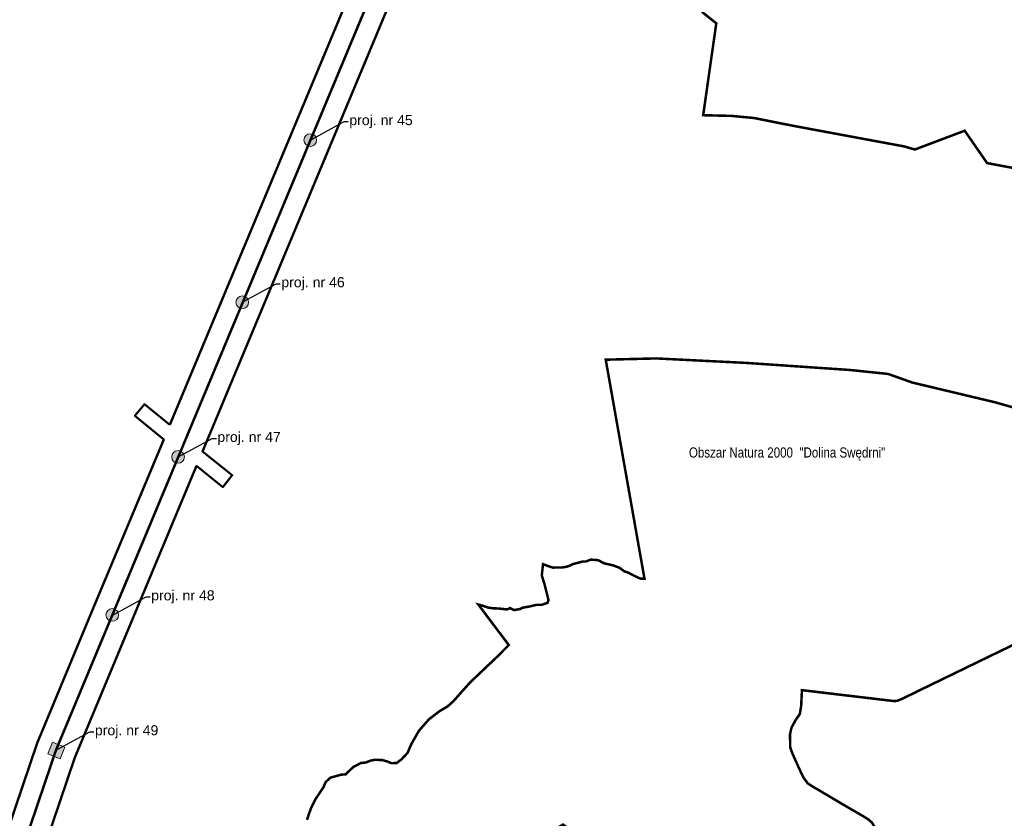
# Model space of a CAD drawing. Header units: metres. Extents: x 6442561 to 6528666, y 5729610 to 6030272.
# Tile 19 of 51: x 6512601 to 6514553, y 5739617 to 5741200. Entities that reach past the tile are written whole.
import ezdxf
from ezdxf import colors
from ezdxf.entities.mleader import LeaderData, LeaderLine
from ezdxf.math import Vec2, Vec3

# ---------------------------------------------------------------- set-up
doc = ezdxf.new("R2010")
doc.units = ezdxf.units.M
doc.linetypes.add('ACAD_ISO10W100', pattern=[18, 12, -3, 0, -3])
doc.layers.get('0').update_dxf_attribs({"lineweight": 0})
for name, color, linetype, lineweight in [('#Podkład', 7, 'Continuous', 0), ('@opis słupów', 1, 'Continuous', 15), ('@Oś linii poglądowa', 1, 'Continuous', 15), ('@słupy', 1, 'Continuous', 0), ('_NATURA2000', 94, 'Continuous', 15), ('_NATURA2000 opis', 94, 'Continuous', 15), ('_zakres', 4, 'Continuous', 20), ('EI_Gminy_granice', 6, 'Continuous', 40)]:
    doc.layers.add(name, color=color, linetype=linetype, lineweight=lineweight)
doc.styles.add('Arial Narrow', font='ARIALN.TTF')
doc.styles.get("Standard").update_dxf_attribs({"font": 'arial.ttf'})

# ---------------------------------------------------------------- blocks, each defined once
blk = doc.blocks.new('*U2')
at = {"lineweight": 30}
h = blk.add_hatch(color=0, dxfattribs=at)
h.dxf.hatch_style = 1
h.paths.add_polyline_path([(-29.8, -1.2, 1), (30.1, -1.2, 1)])
at = {"layer": '#Podkład', "color": 0, "linetype": 'Continuous'}
blk.add_circle((0.2, -1.2), 30, dxfattribs=at)
blk = doc.blocks.new('*U3')
at = {"layer": '#Podkład', "linetype": 'Continuous', "transparency": 33554687}
h = blk.add_hatch(color=0, dxfattribs=at)
h.dxf.hatch_style = 1
h.paths.add_polyline_path([(-20.6, 18.2), (20.9, 18.2), (20.9, -20.7), (-20.6, -20.7)])
at = {"color": 0}
blk.add_lwpolyline([(-20.6, 18.2), (20.9, 18.2), (20.9, -20.7), (-20.6, -20.7)], close=True, dxfattribs=at)
at = {"layer": '@słupy', "color": 0, "linetype": 'Continuous'}
blk.add_lwpolyline([(-20.6, 18.2), (20.9, 18.2), (20.9, -20.7), (-20.6, -20.7)], close=True, dxfattribs=at)

msp = doc.modelspace()

# ---------------------------------------------------------------- linework, layer by layer
at = {"layer": '@Oś linii poglądowa', "color": 1, "linetype": 'ACAD_ISO10W100', "ltscale": 0.2, "const_width": 5, "flags": 128}
msp.add_lwpolyline([(6520655.8, 5751552.6), (6520642.5, 5751551.6), (6520549.1, 5751575.6), (6520306.8, 5751481.5), (6518865.6, 5749610.1), (6516989.9, 5747175.6), (6514483.7, 5744092.7), (6512784.3, 5740019.6), (6512672.7, 5739752), (6511867.2, 5737372.6), (6509563.2, 5735877.4), (6509542.3, 5735627), (6509411.4, 5735624.6), (6509263.7, 5735683.3), (6509130.5, 5735602), (6508936.8, 5735129.9), (6508277.2, 5733553.1), (6508161.6, 5733276.4), (6507841.4, 5732801), (6507319, 5732791.4), (6507271.8, 5732778.7)], dxfattribs=at)
at = {"layer": '_NATURA2000', "color": 7, "ltscale": 0.5, "const_width": 5, "flags": 128}
for points in [[(6514686.3, 5740884.7), (6514518.9, 5740916.2), (6514474.5, 5740980.4), (6514460, 5740974.9), (6514438, 5740966.6), (6514422.4, 5740960.7), (6514375.8, 5740943.1), (6514372.7, 5740944), (6514369.5, 5740944.9), (6514354.2, 5740949.3), (6514316.4, 5740956.3), (6514169.7, 5740983.5), (6514136.1, 5740989.8), (6514126.9, 5740991.6), (6514115, 5740993.9), (6514083.7, 5741000.2), (6514057, 5741005.5), (6514025.3, 5741008.5), (6514013.4, 5741009.7), (6513956, 5741011.1), (6513960.5, 5741042.4), (6513971.2, 5741117.8), (6513982, 5741193.3), (6513953.5, 5741216)], [(6513170.5, 5739614.1), (6513177.9, 5739635.8), (6513186.9, 5739654.4), (6513203, 5739678.5), (6513207.6, 5739689.1), (6513216.9, 5739697.6), (6513228.4, 5739700.9), (6513237.8, 5739703.6), (6513247.2, 5739704.3), (6513257.1, 5739713.9), (6513262.8, 5739719.2), (6513272.1, 5739724), (6513277.3, 5739726.7), (6513287.8, 5739727.9), (6513295.6, 5739731.2), (6513303.5, 5739732.9), (6513310.3, 5739733), (6513319.8, 5739732.6), (6513330.3, 5739729.6), (6513337.7, 5739726.5), (6513348.2, 5739726.7), (6513357.5, 5739733.6), (6513369.9, 5739746.9), (6513377.6, 5739764.8), (6513392.4, 5739790.7), (6513412, 5739813.1), (6513433.3, 5739829.6), (6513448.9, 5739838.7), (6513460.3, 5739848.9), (6513493.4, 5739886), (6513547.8, 5739937.7), (6513570.6, 5739960.6), (6513510.2, 5740040.9), (6513517.9, 5740038.9), (6513529.8, 5740034.8), (6513539, 5740033.6), (6513551.6, 5740033), (6513562.1, 5740031.8), (6513567, 5740031.2), (6513573.2, 5740034), (6513581, 5740029.9), (6513593.5, 5740032.2), (6513597, 5740034.4), (6513613.1, 5740037.4), (6513625.6, 5740040.4), (6513636.1, 5740040.5), (6513647.2, 5740044.1), (6513649.3, 5740049.8), (6513641.1, 5740082.5), (6513636, 5740098.6), (6513638.5, 5740121), (6513651.1, 5740116.3), (6513658.2, 5740114.2), (6513665.2, 5740114.3), (6513671.5, 5740114.4), (6513677.1, 5740114.5), (6513685.4, 5740116), (6513692.4, 5740118.2), (6513697.2, 5740121.1), (6513706.3, 5740123.3), (6513716.8, 5740126.2), (6513723.8, 5740126.3), (6513732.8, 5740130), (6513741.2, 5740129.4), (6513748.2, 5740128.8), (6513759.5, 5740122.6), (6513777, 5740118.7), (6513789.7, 5740114), (6513800.3, 5740106.4), (6513805.2, 5740105.1), (6513821.4, 5740096.9), (6513832, 5740092.1), (6513839.6, 5740092.3), (6513762.8, 5740526.4), (6513863, 5740528.9), (6513953.1, 5740524.4), (6513958.8, 5740524.1), (6514041.6, 5740520), (6514174.8, 5740510.9), (6514246.9, 5740506), (6514319.1, 5740498.5), (6514323.1, 5740498), (6514370.1, 5740481.2), (6514534.8, 5740441.9), (6514595.3, 5740424.6)]]:
    msp.add_lwpolyline(points, dxfattribs=at)
at = {"layer": 'EI_Gminy_granice', "linetype": 'ACAD_ISO10W100', "ltscale": 0.5, "const_width": 5, "flags": 128}
msp.add_lwpolyline([(6509049.5, 5736527), (6509069.8, 5736549), (6509069, 5736553.1), (6509191.2, 5736658), (6509098.7, 5736769.3), (6509131.7, 5736797), (6509268.5, 5736911.9), (6509359.7, 5736800.7), (6509410.3, 5736845.9), (6509457.1, 5736887.7), (6509481.1, 5736858.1), (6509542, 5736783), (6509559.9, 5736807), (6509577.1, 5736828.5), (6509596.5, 5736854.7), (6509604.5, 5736867.2), (6509613.4, 5736878.1), (6509619.3, 5736885.3), (6509627.6, 5736898.1), (6509643.3, 5736923), (6509651, 5736936.6), (6509658.6, 5736950), (6509672.9, 5736975.2), (6509681.5, 5736986.9), (6509683.1, 5736989.5), (6509682.3, 5736998.3), (6509681.6, 5737010.1), (6509676.7, 5737038.7), (6509677.3, 5737049.5), (6509680.1, 5737056.7), (6509683.1, 5737059.8), (6509692.5, 5737064.1), (6509706.1, 5737070), (6509732.1, 5737081.3), (6509742.4, 5737086.3), (6509755.8, 5737099), (6509762.8, 5737104.6), (6509778.1, 5737115.5), (6509782.2, 5737119), (6509796.6, 5737138.3), (6509804, 5737148.7), (6509812.8, 5737159.6), (6509822.6, 5737173), (6509829.3, 5737184.9), (6509836.3, 5737196.3), (6509844.2, 5737203.8), (6509855.3, 5737210.4), (6509860.9, 5737211.1), (6509868.5, 5737209.9), (6509876.7, 5737208.2), (6509880.1, 5737209.1), (6509883.5, 5737211.7), (6509885, 5737216.6), (6509885.1, 5737223.8), (6509885.8, 5737235.6), (6509886.8, 5737249.5), (6509891.4, 5737259.8), (6509901.1, 5737268.4), (6509912.2, 5737273.8), (6509882.9, 5737308.8), (6509886.7, 5737328.9), (6509881, 5737345.8), (6509876.2, 5737352.2), (6509840, 5737363.4), (6509795.5, 5737404.2), (6509795.5, 5737409.1), (6509795.5, 5737429), (6509802.8, 5737434), (6509815.6, 5737442.8), (6509835.3, 5737458.1), (6509842.5, 5737475.9), (6509847.5, 5737486.4), (6509858.2, 5737508.8), (6509864.5, 5737522.1), (6509869.8, 5737533.7), (6509878.1, 5737551.4), (6509885.1, 5737574.4), (6509969.3, 5737499), (6509986.1, 5737484.1), (6509986.7, 5737480.9), (6509989.8, 5737467.5), (6510029.6, 5737493.4), (6510028.1, 5737512.4), (6510025.6, 5737522.3), (6510021.1, 5737533.4), (6510014.7, 5737543.2), (6510006.9, 5737551.1), (6509997.8, 5737556.6), (6509987.9, 5737561.5), (6509978.8, 5737565.8), (6509971.1, 5737571.4), (6509965.8, 5737578.2), (6509960, 5737589.1), (6509956.1, 5737598.4), (6509952.1, 5737606.6), (6509947.3, 5737613.5), (6509942.2, 5737620.6), (6509939.1, 5737626.7), (6509938.8, 5737632.6), (6509942.3, 5737637.8), (6509949.7, 5737640.6), (6509962.9, 5737642), (6509986.4, 5737646.2), (6510012.9, 5737657), (6510018.7, 5737655.7), (6510028.9, 5737655), (6510040.2, 5737658.9), (6510046.9, 5737664.7), (6510051.5, 5737675.1), (6510052.6, 5737686.5), (6510053.1, 5737698.2), (6510051.8, 5737705), (6510046.8, 5737715.1), (6510043.1, 5737724.9), (6510042.1, 5737733.1), (6510044.7, 5737744), (6510048.6, 5737755.3), (6510049.2, 5737764.3), (6510049.2, 5737776), (6510049.6, 5737783.6), (6510052.3, 5737788.6), (6510056.7, 5737788.8), (6510069, 5737782.5), (6510085.6, 5737780), (6510096.4, 5737773.7), (6510099.2, 5737768.5), (6510099.3, 5737756.6), (6510093.8, 5737750.9), (6510082.8, 5737748.6), (6510073.3, 5737749.3), (6510066.2, 5737747.5), (6510062.5, 5737743.7), (6510060.6, 5737735.4), (6510064, 5737720.7), (6510070.2, 5737709.6), (6510080.6, 5737692.6), (6510088.5, 5737686.1), (6510098.4, 5737681.8), (6510107.1, 5737683.2), (6510115.1, 5737691.2), (6510115.5, 5737699.3), (6510115.7, 5737719), (6510156.5, 5737731), (6510225.3, 5737794.5), (6510217.3, 5737809.8), (6510215.8, 5737819.1), (6510218.9, 5737827.5), (6510229.5, 5737836.3), (6510235.7, 5737841.7), (6510243.7, 5737848.4), (6510253.5, 5737851.9), (6510262.8, 5737859), (6510269.3, 5737863.9), (6510266.5, 5737883), (6510265, 5737889.3), (6510259.1, 5737892.9), (6510247.9, 5737895.5), (6510239.2, 5737897.4), (6510233.2, 5737903.7), (6510230.3, 5737916), (6510231.4, 5737923), (6510234.4, 5737930.5), (6510239.1, 5737944.3), (6510244.5, 5737944.7), (6510253.2, 5737941.4), (6510261, 5737943.7), (6510266.2, 5737949.9), (6510267.9, 5737955.4), (6510271.2, 5737965.9), (6510274.3, 5737975.6), (6510276.2, 5737989.4), (6510274.2, 5738000.9), (6510270.8, 5738013.3), (6510269.7, 5738021.8), (6510271.3, 5738027.9), (6510276, 5738030.2), (6510278.8, 5738029.8), (6510281.6, 5738029.4), (6510289.3, 5738023.4), (6510295.8, 5738021.8), (6510298.5, 5738021.1), (6510303.1, 5738021.2), (6510307.1, 5738024.1), (6510308.3, 5738026.3), (6510311.1, 5738031.6), (6510315.4, 5738041), (6510320.4, 5738047), (6510327.3, 5738049), (6510330.6, 5738049.1), (6510335.3, 5738049.1), (6510344.5, 5738046.3), (6510358.6, 5738039.6), (6510360.9, 5738038.4), (6510372.9, 5738033.9), (6510379.8, 5738031.3), (6510390.9, 5738027.4), (6510396.6, 5738025.4), (6510411.3, 5738022.1), (6510418.2, 5738020.6), (6510429.4, 5738017), (6510434.5, 5738015.4), (6510447.8, 5738014.7), (6510455.4, 5738014.3), (6510459.4, 5738016.9), (6510462.9, 5738023.4), (6510462.3, 5738031.7), (6510462.2, 5738042.5), (6510460, 5738052.7), (6510454.8, 5738062.8), (6510447.9, 5738069.5), (6510441.1, 5738074.5), (6510430.1, 5738080.5), (6510418.5, 5738086.6), (6510407.4, 5738091.6), (6510397.7, 5738099.3), (6510394.4, 5738105.9), (6510395.6, 5738114.4), (6510398.7, 5738122.9), (6510404.9, 5738130.8), (6510411.6, 5738138.2), (6510420, 5738142.7), (6510426.5, 5738146.3), (6510430.1, 5738148.3), (6510438.9, 5738151.8), (6510447.2, 5738151.2), (6510450.3, 5738147.5), (6510452.1, 5738138.4), (6510454.4, 5738131.6), (6510463.3, 5738126.5), (6510471.5, 5738119.3), (6510473.5, 5738111), (6510474.3, 5738103.5), (6510472.9, 5738089.6), (6510472.5, 5738083.3), (6510474.8, 5738077.9), (6510480.1, 5738075.1), (6510488.7, 5738077.6), (6510497.8, 5738083.1), (6510504.8, 5738090), (6510510, 5738094.3), (6510515.6, 5738094.9), (6510524.3, 5738091.4), (6510528.5, 5738088.6), (6510533.8, 5738085.1), (6510544.2, 5738079.5), (6510556.8, 5738075.9), (6510569.9, 5738072.7), (6510572.1, 5738071.2), (6510578.2, 5738066.8), (6510584.9, 5738058.8), (6510589.7, 5738047.4), (6510592.5, 5738042.5), (6510598.1, 5738039.3), (6510607.9, 5738033.5), (6510615.1, 5738026.3), (6510626.1, 5738006), (6510631.6, 5738000.6), (6510638.1, 5737999.6), (6510645, 5738003.7), (6510650.9, 5738008.6), (6510662, 5738017.6), (6510669, 5738023.3), (6510670, 5738030.9), (6510667.6, 5738037.7), (6510662.9, 5738044.9), (6510655.5, 5738052.9), (6510646.9, 5738061.8), (6510644.4, 5738065.8), (6510645, 5738069.5), (6510650.1, 5738071.1), (6510661.1, 5738067.2), (6510671.2, 5738061.7), (6510678.5, 5738061.2), (6510685.4, 5738065.9), (6510688.6, 5738074.9), (6510688.8, 5738084.5), (6510690.1, 5738094.3), (6510694, 5738103.6), (6510699.2, 5738110.5), (6510705.2, 5738114), (6510708.3, 5738111.1), (6510709, 5738105.8), (6510707.2, 5738098.7), (6510707.1, 5738093.7), (6510709.8, 5738088.5), (6510715.7, 5738083.6), (6510723.3, 5738082.9), (6510733.8, 5738086.7), (6510741.5, 5738093.3), (6510743.5, 5738095.4), (6510750.5, 5738103), (6510760.5, 5738097.5), (6510767.7, 5738093.8), (6510771.2, 5738091.9), (6510783.9, 5738089.7), (6510788.6, 5738089.1), (6510797.7, 5738088.1), (6510804.6, 5738086.7), (6510816.4, 5738084.3), (6510824.4, 5738082.5), (6510837.2, 5738079.6), (6510850.1, 5738074.4), (6510858.5, 5738069.1), (6510864.4, 5738060.8), (6510869.8, 5738047.4), (6510877.2, 5738039.1), (6510887.9, 5738032.4), (6510898.3, 5738030.3), (6510906.1, 5738028.7), (6510917, 5738033), (6510921.6, 5738040.2), (6510922.4, 5738050.7), (6510921.2, 5738062.8), (6510917.1, 5738073.1), (6510915, 5738082.7), (6510906.5, 5738081.4), (6510907.6, 5738093.8), (6510907.4, 5738097), (6510903.4, 5738095.6), (6510901.8, 5738097.6), (6510906, 5738112.5), (6510911.4, 5738129.1), (6510910.3, 5738135.7), (6510914.7, 5738133.4), (6510917.8, 5738136.5), (6510924.8, 5738140.3), (6510943.3, 5738142.6), (6510955.9, 5738142.3), (6510965, 5738137.8), (6510968.9, 5738130.3), (6510984.5, 5738102), (6511069.6, 5738124.6), (6511084.8, 5738171.9), (6511138.7, 5738181.7), (6511286.2, 5738213.4), (6511310.7, 5738218.7), (6511345.7, 5738242.9), (6511348.6, 5738241.1), (6511364.7, 5738227.5), (6511380.4, 5738210.2), (6511384.8, 5738198.3), (6511387, 5738186.6), (6511387.6, 5738176.8), (6511387.2, 5738160), (6511388.2, 5738148.9), (6511393.1, 5738137.3), (6511470, 5738062.9), (6511488.9, 5738054.1), (6511512.4, 5738062.9), (6511534.9, 5738053.6), (6511543.9, 5738080.4), (6511547.2, 5738090.6), (6511551.9, 5738104.6), (6511553.8, 5738105.9), (6511569.9, 5738117.8), (6511614.5, 5738131.1), (6511673.9, 5738137.6), (6511694.5, 5738182.8), (6511727.3, 5738190.6), (6511748.5, 5738177.8), (6511760.9, 5738242.8), (6511763.6, 5738245.2), (6511780.3, 5738260), (6511835.2, 5738268.8), (6511841.7, 5738266.6), (6511872.9, 5738260.6), (6511907.1, 5738268.6), (6511932.1, 5738259.4), (6511929.5, 5738250.3), (6511921.7, 5738229.6), (6511917.8, 5738214.3), (6511915, 5738198.7), (6511912.5, 5738180.9), (6511912.4, 5738165.3), (6511912.7, 5738158.6), (6511914.8, 5738152.3), (6511924.1, 5738131.8), (6511932.6, 5738119.9), (6512026.8, 5738184.4), (6512148.7, 5738245.2), (6512239.4, 5738291.5), (6512387.3, 5738367), (6512428.3, 5738408), (6512470.5, 5738455.7), (6512521.1, 5738512.9), (6512655.9, 5738665.5), (6512731.4, 5738753.4), (6512785.2, 5738817), (6512931.6, 5738977.6), (6513008.4, 5739070.8), (6513010.7, 5739073.5), (6513019.6, 5739083.9), (6513029.8, 5739095.7), (6513035.2, 5739101.8), (6513037.7, 5739104.7), (6513040, 5739107.4), (6513044.6, 5739112.7), (6513053.3, 5739122.9), (6513061.8, 5739132.7), (6513066.8, 5739138.4), (6513071.3, 5739143.6), (6513082.2, 5739156.3), (6513088.6, 5739163.7), (6513093.3, 5739169.1), (6513097.9, 5739174.5), (6513103.1, 5739180.5), (6513113.5, 5739192.5), (6513123.3, 5739203.9), (6513131.1, 5739212.9), (6513142.7, 5739226.3), (6513144.7, 5739228.6), (6513154.8, 5739238.7), (6513165.5, 5739249.4), (6513178.3, 5739262.2), (6513199.9, 5739283.7), (6513211, 5739294.9), (6513222.4, 5739306.2), (6513244.1, 5739327.9), (6513271.2, 5739355), (6513283.5, 5739367.2), (6513302.6, 5739385.7), (6513305, 5739388.1), (6513312.9, 5739396.1), (6513373.7, 5739430.9), (6513378.3, 5739433.5), (6513380.4, 5739434.7), (6513385.2, 5739437.4), (6513421.2, 5739457.9), (6513426.4, 5739460.9), (6513478.4, 5739490.5), (6513493.1, 5739499.1), (6513546.9, 5739529.8), (6513678.1, 5739604.7), (6513818.4, 5739503), (6513870.3, 5739465.4), (6513877.7, 5739460.1), (6513865.7, 5739442.1), (6513858, 5739430.7), (6513824.6, 5739382.5), (6513864.8, 5739353.7), (6513885.1, 5739339.1), (6513980.9, 5739269.9), (6513992.5, 5739262.7), (6514364, 5738997.7), (6514370.4, 5739000), (6514420.3, 5739011.4), (6514445.8, 5739009.9), (6514460.1, 5739009.8), (6514475.6, 5739010.4), (6514490.4, 5739014.3), (6514503.8, 5739021.7), (6514524.9, 5739034.7), (6514536.4, 5739038.8), (6514554.7, 5739041.3), (6514578.5, 5739042.7), (6514597, 5739043.4), (6514608.7, 5739046.6), (6514633.2, 5739061.8), (6514635.4, 5739060.2), (6514643, 5739067.4), (6514646.5, 5739064.9), (6514687.5, 5739035.1), (6514831.4, 5738934.6), (6514857.5, 5739037.2), (6514831.5, 5739046.4), (6514774.3, 5739060.3), (6514752.4, 5739068.4), (6514731.2, 5739079.2), (6514649.4, 5739124.8), (6514611.9, 5739145.8), (6514551.9, 5739216.9), (6514538.9, 5739232.3), (6514475.2, 5739325.3), (6514464.7, 5739340.7), (6514459.5, 5739344.9), (6514416, 5739380.3), (6514411.7, 5739383.8), (6514400.7, 5739394.7), (6514371.6, 5739423.3), (6514352.3, 5739442.6), (6514341.3, 5739465.1), (6514319.4, 5739477), (6514309.5, 5739478.5), (6514298.5, 5739476.7), (6514289, 5739473.2), (6514278.9, 5739465.6), (6514269.1, 5739474.7), (6514252.6, 5739489.5), (6514234.8, 5739508), (6514219.6, 5739533.2), (6514275.4, 5739532.4), (6514286.1, 5739551.4), (6514297.3, 5739570.2), (6514305.9, 5739584.7), (6514294.3, 5739602.7), (6514290.6, 5739608.6), (6514284, 5739614.5), (6514271.6, 5739622.3), (6514245.6, 5739637.3), (6514243, 5739638.9), (6514235, 5739643.5), (6514201.6, 5739663.3), (6514169.2, 5739682.5), (6514163.3, 5739686.5), (6514160.9, 5739689.7), (6514158.8, 5739692.5), (6514155.1, 5739697.6), (6514146.5, 5739715.3), (6514133.8, 5739743.7), (6514132.2, 5739747.3), (6514128.5, 5739758.3), (6514128.2, 5739784.2), (6514131.2, 5739797.1), (6514139.2, 5739811.7), (6514147.6, 5739823.9), (6514150.3, 5739839.8), (6514151.8, 5739871.2), (6514156.2, 5739870.7), (6514240.7, 5739860.6), (6514245.4, 5739860.1), (6514319.4, 5739851.3), (6514334, 5739849.6), (6514340.8, 5739850.1), (6514351, 5739854.3), (6514377.8, 5739867.3), (6514380.9, 5739868.9), (6514427, 5739891.3), (6514526.5, 5739939.6), (6514574.6, 5739962.9), (6514579.3, 5739965.2), (6514577.6, 5739969.8), (6514630.2, 5739995.8), (6514636.8, 5739995), (6514642.6, 5739991.6), (6514678.6, 5739965.3), (6514682.1, 5739962.5), (6514697, 5739950.8), (6514703.3, 5739946.7), (6514712.7, 5739942.4), (6514715.2, 5739942.1), (6514729, 5739942.9), (6514743.6, 5739944.3), (6514751.6, 5739952.3), (6514763.6, 5739964.8), (6514772.8, 5739978.5), (6514773.9, 5739989.9), (6514808.4, 5740086.9), (6514827.1, 5740134.5), (6514845, 5740178.6), (6514871.3, 5740243.6), (6514873.6, 5740247.2), (6514877, 5740248.9), (6514880.4, 5740248.5), (6514883.8, 5740249.1), (6514885.9, 5740250.3), (6514888.3, 5740252.1), (6514896, 5740258.5), (6514905.8, 5740262.7), (6514916.3, 5740263.8), (6514930.3, 5740266), (6514956.8, 5740270.3), (6515004, 5740277.9), (6515011, 5740279), (6515073.5, 5740289.1), (6515078.9, 5740290), (6515093.5, 5740292.4), (6515120.8, 5740296.7), (6515156.8, 5740302.6), (6515166.9, 5740307.5), (6515169.5, 5740309.9), (6515171.9, 5740312), (6515176, 5740315.7), (6515184.4, 5740325.9), (6515190.9, 5740337.8), (6515193.7, 5740348.5), (6515194.5, 5740362.9), (6515193, 5740374.5), (6515186, 5740403.4), (6515168.4, 5740475.8), (6515168.2, 5740484.8), (6515173.3, 5740493.3), (6515179.9, 5740501.4), (6515193.1, 5740512.1), (6515217.1, 5740528.1), (6515232.5, 5740536.7), (6515285.8, 5740566.5), (6515290, 5740568.8), (6515351, 5740601.9), (6515381.7, 5740626.9), (6515391.7, 5740637.8), (6515400, 5740650.8), (6515407, 5740666), (6515409.3, 5740681.1), (6515408.9, 5740695.8), (6515403.3, 5740714.8), (6515402.4, 5740717.8), (6515394.7, 5740744.2), (6515393.3, 5740755.6), (6515393.8, 5740765), (6515396.3, 5740773.3), (6515405, 5740784.1), (6515407, 5740786.6), (6515411.4, 5740792), (6515423.4, 5740806.6), (6515473.6, 5740867.8), (6515475.2, 5740869.8), (6515476.7, 5740871.1), (6515491.1, 5740884.5), (6515498.5, 5740891.4), (6515516.1, 5740903.8), (6515535.5, 5740915.8), (6515596.8, 5740953.8), (6515618, 5740966.9), (6515656.7, 5740991), (6515704.6, 5741020.9), (6515708.1, 5741023), (6515737.3, 5741041.2)], dxfattribs=at)

# ---------------------------------------------------------------- block references
at = {"layer": '@słupy', "linetype": 'Continuous', "xscale": 0.4184172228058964, "yscale": 0.4184172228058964, "zscale": 0.4184172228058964, "rotation": 259.5500809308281}
for p in [(6513177.6, 5740961.7), (6513042.8, 5740640.3), (6512915.5, 5740333.6), (6512784.8, 5740020.4)]:
    msp.add_blockref('*U2', p, dxfattribs=at)
at = {"layer": '@słupy', "color": 1, "linetype": 'Continuous', "xscale": 0.6389805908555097, "yscale": 0.6389805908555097, "zscale": 0.6389805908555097, "rotation": 157.5091579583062}
msp.add_blockref('*U3', (6512673.3, 5739750.9), dxfattribs=at)

# ---------------------------------------------------------------- next in the draw order: texts
at = {"layer": '_NATURA2000 opis', "color": 7, "insert": (6514122.4, 5740339.4), "char_height": 20, "attachment_point": 5, "style": 'Arial Narrow', "bg_fill": 3, "box_fill_scale": 1, "bg_fill_color": 256, "bg_fill_transparency": 0}
msp.add_mtext_dynamic_manual_height_columns('Obszar Natura 2000  "Dolina Swędrni"', width=388.652, gutter_width=12.5, heights=[27.7], dxfattribs=at)

# ---------------------------------------------------------------- next in the draw order: leaders
at = {"layer": '@opis słupów'}
ml = msp.add_multileader_mtext('Standard', dxfattribs=at)
ml.set_content('proj. nr 45', color=256)
ml.set_leader_properties()
ml.build(insert=Vec2(0, 0))
ctx = ml.context
ctx.base_point, ctx.char_height, ctx.plane_origin = Vec3(6513252.4, 5740998.5), 20, Vec3(6513179.4, 5740961.8)
notes = []
notes.append((ctx, [(1, (1, 1, 0), (6513244.4, 5740998.5), (1, 0), 8, [(0, [(6513177, 5740961.8)], 0, [])])]))
ctx.mtext.insert, ctx.mtext.width, ctx.mtext.flow_direction = Vec3(6513254.4, 5741011.4), 130.68, 5
ctx.mtext.has_bg_fill, ctx.mtext.bg_color, ctx.mtext.bg_scale_factor, ctx.mtext.bg_transparency, ctx.mtext.use_window_bg_color = 1, -1073741824, 1, 0, 1
ml = msp.add_multileader_mtext('Standard', dxfattribs=at)
ml.set_content('proj. nr 46', color=256)
ml.set_leader_properties()
ml.build(insert=Vec2(0, 0))
ctx = ml.context
ctx.base_point, ctx.char_height, ctx.plane_origin = Vec3(6513117.6, 5740677), 20, Vec3(6513044.6, 5740640.3)
notes.append((ctx, [(1, (1, 1, 0), (6513109.6, 5740677), (1, 0), 8, [(0, [(6513042.3, 5740640.3)], 0, [])])]))
ctx.mtext.insert, ctx.mtext.flow_direction = Vec3(6513119.6, 5740690), 5
ctx.mtext.has_bg_fill, ctx.mtext.bg_color, ctx.mtext.bg_scale_factor, ctx.mtext.bg_transparency, ctx.mtext.use_window_bg_color = 1, -1073741824, 1, 0, 1
ml = msp.add_multileader_mtext('Standard', dxfattribs=at)
ml.set_content('proj. nr 47', color=256)
ml.set_leader_properties()
ml.build(insert=Vec2(0, 0))
ctx = ml.context
ctx.base_point, ctx.char_height, ctx.plane_origin = Vec3(6512990.8, 5740370.3), 20, Vec3(6512917.8, 5740333.6)
notes.append((ctx, [(1, (1, 1, 0), (6512982.8, 5740370.3), (1, 0), 8, [(0, [(6512915.5, 5740333.6)], 0, [])])]))
ctx.mtext.insert, ctx.mtext.flow_direction = Vec3(6512992.8, 5740383.3), 5
ctx.mtext.has_bg_fill, ctx.mtext.bg_color, ctx.mtext.bg_scale_factor, ctx.mtext.bg_transparency, ctx.mtext.use_window_bg_color = 1, -1073741824, 1, 0, 1
ml = msp.add_multileader_mtext('Standard', dxfattribs=at)
ml.set_content('proj. nr 48', color=256)
ml.set_leader_properties()
ml.build(insert=Vec2(0, 0))
ctx = ml.context
ctx.base_point, ctx.char_height, ctx.plane_origin = Vec3(6512859.6, 5740056.3), 20, Vec3(6512786.6, 5740019.6)
notes.append((ctx, [(1, (1, 1, 0), (6512851.6, 5740056.3), (1, 0), 8, [(0, [(6512784.3, 5740019.6)], 0, [])])]))
ctx.mtext.insert, ctx.mtext.flow_direction = Vec3(6512861.6, 5740069.2), 5
ctx.mtext.has_bg_fill, ctx.mtext.bg_color, ctx.mtext.bg_scale_factor, ctx.mtext.bg_transparency, ctx.mtext.use_window_bg_color = 1, -1073741824, 1, 0, 1
ml = msp.add_multileader_mtext('Standard', dxfattribs=at)
ml.set_content('proj. nr 49', color=256)
ml.set_leader_properties()
ml.build(insert=Vec2(0, 0))
ctx = ml.context
ctx.base_point, ctx.char_height, ctx.plane_origin = Vec3(6512748, 5739788.7), 20, Vec3(6512675.1, 5739752)
notes.append((ctx, [(1, (1, 1, 0), (6512740, 5739788.7), (1, 0), 8, [(0, [(6512672.7, 5739752)], 0, [])])]))
ctx.mtext.insert, ctx.mtext.flow_direction = Vec3(6512750, 5739801.7), 5
ctx.mtext.has_bg_fill, ctx.mtext.bg_color, ctx.mtext.bg_scale_factor, ctx.mtext.bg_transparency, ctx.mtext.use_window_bg_color = 1, -1073741824, 1, 0, 1
for ctx, leaders in notes:
    for number, flags, end, landing, length, lines in leaders:
        leader = LeaderData()
        leader.index, (leader.has_last_leader_line, leader.has_dogleg_vector, leader.attachment_direction) = number, flags
        leader.last_leader_point, leader.dogleg_vector, leader.dogleg_length = Vec3(end), Vec3(landing), length
        for number, points, colour, breaks in lines:
            line = LeaderLine()
            line.index, line.vertices, line.color, line.breaks = number, Vec3.list(points), colors.encode_raw_color(colour), breaks
            leader.lines.append(line)
        ctx.leaders.append(leader)

# ---------------------------------------------------------------- next in the draw order: linework, layer by layer
at = {"layer": '_zakres', "lineweight": 50, "flags": 128}
for points in [[(6512898.5, 5740397.2), (6513758.9, 5742459.3), (6513750.2, 5742484.2), (6513772.5, 5742492), (6513865.2, 5742714.2), (6513854.6, 5742723.2), (6513874.2, 5742746.4), (6513877.5, 5742743.5), (6514449, 5744113.4), (6516958.6, 5747200.5)], [(6514518.4, 5744071.9), (6513815.7, 5742387.7), (6513831.1, 5742343.5), (6513802.8, 5742333.6), (6513798.4, 5742346.2), (6513741.2, 5742209.2), (6513780.9, 5742218), (6513787.4, 5742188.7), (6513727.1, 5742175.3), (6512963.2, 5740344.6), (6513022.2, 5740297.3), (6513003.4, 5740273.9), (6512951.2, 5740315.8), (6512821.2, 5740004.2), (6512710.1, 5739737.9), (6511918.7, 5737399.7)], [(6509525, 5735900.2), (6510692.9, 5736658.2), (6510682.1, 5736669.1), (6510703.4, 5736690.2), (6510718.6, 5736674.8), (6511797.1, 5737374.7), (6511788.4, 5737375.1), (6511789.6, 5737405.1), (6511835.4, 5737403.2), (6512635.2, 5739766.1), (6512747.3, 5740035), (6512886.4, 5740368.3), (6512829.2, 5740415.2), (6512848.2, 5740438.4), (6512898.5, 5740397.2)]]:
    msp.add_lwpolyline(points, dxfattribs=at)

doc.saveas('drawing.dxf')
